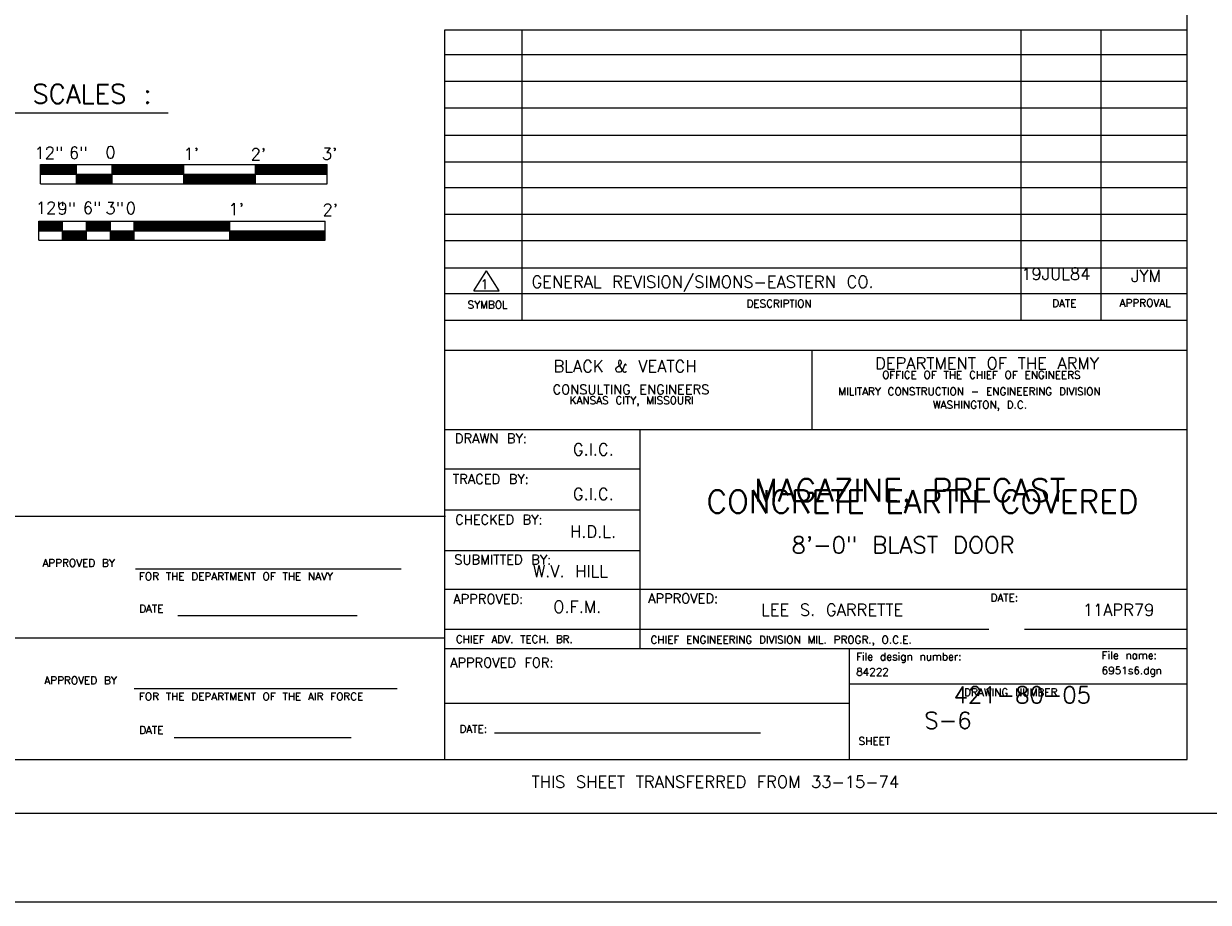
# Model space of a CAD drawing. Extents: x -23 to 2859, y -15 to 3983.
# Tile 21 of 50: x 5 to 18, y -15 to -5. Entities that reach past the tile are written whole.
import ezdxf
from ezdxf.enums import TextEntityAlignment as Align

# ---------------------------------------------------------------- set-up
doc = ezdxf.new("R2010")
doc.units = 0
doc.header["$LTSCALE"] = 25.4
doc.header["$MEASUREMENT"] = 0
for name, color, linetype in [('PAN_RS', 7, 'CONTINUOUS'), ('PAN_TS', 7, 'CONTINUOUS'), ('PAN_WIDTH', 7, 'CONTINUOUS')]:
    doc.layers.add(name, color=color, linetype=linetype)
doc.styles.add('TXT_SHX', font='txt.shx')

# ---------------------------------------------------------------- blocks, each defined once
blk = doc.blocks.new('REVTR3')
at = {"layer": 'PAN_TS', "color": 24, "linetype": 'CONTINUOUS'}
for p, q in [((-0.00143, 0), (-0.00004, 0.00217)), ((0.00134, 0), (-0.00004, 0.00217)), ((-0.00143, 0), (0.00134, 0))]:
    blk.add_line(p, q, dxfattribs=at)

msp = doc.modelspace()

# ---------------------------------------------------------------- linework, layer by layer
at = {"layer": 'PAN_RS', "color": 7, "linetype": 'CONTINUOUS'}
for p, q in [((4.097, -6.325), (6.976, -6.325)), ((5.639, -6.869), (8.639, -6.869)), ((5.639, -7.069), (5.639, -6.869)), ((5.639, -6.874), (6.014, -6.874)), ((5.639, -6.879), (6.014, -6.879)), ((5.639, -6.884), (6.014, -6.884)), ((5.639, -6.889), (6.014, -6.889)), ((5.639, -6.894), (6.014, -6.894)), ((5.639, -6.899), (6.014, -6.899)), ((5.639, -6.904), (6.014, -6.904)), ((5.639, -6.909), (6.014, -6.909)), ((5.639, -6.914), (6.014, -6.914)), ((5.639, -6.919), (6.014, -6.919)), ((5.639, -6.924), (6.014, -6.924)), ((5.639, -6.929), (6.014, -6.929)), ((5.639, -6.934), (6.014, -6.934)), ((5.639, -6.939), (6.014, -6.939)), ((5.639, -6.944), (6.014, -6.944)), ((6.014, -7.069), (6.014, -6.869)), ((6.389, -7.069), (6.389, -6.869)), ((6.389, -6.874), (7.139, -6.874)), ((6.389, -6.879), (7.139, -6.879)), ((6.389, -6.884), (7.139, -6.884)), ((6.389, -6.889), (7.139, -6.889)), ((6.389, -6.894), (7.139, -6.894)), ((6.389, -6.899), (7.139, -6.899)), ((6.389, -6.904), (7.139, -6.904)), ((6.389, -6.909), (7.139, -6.909)), ((6.389, -6.914), (7.139, -6.914)), ((6.389, -6.919), (7.139, -6.919)), ((6.389, -6.924), (7.139, -6.924)), ((6.389, -6.929), (7.139, -6.929)), ((6.389, -6.934), (7.139, -6.934)), ((6.389, -6.939), (7.139, -6.939)), ((6.389, -6.944), (7.139, -6.944)), ((7.139, -7.069), (7.139, -6.869)), ((7.889, -7.069), (7.889, -6.869)), ((7.889, -6.874), (8.639, -6.874)), ((7.889, -6.879), (8.639, -6.879)), ((7.889, -6.884), (8.639, -6.884)), ((7.889, -6.889), (8.639, -6.889)), ((7.889, -6.894), (8.639, -6.894)), ((7.889, -6.899), (8.639, -6.899)), ((7.889, -6.904), (8.639, -6.904)), ((7.889, -6.909), (8.639, -6.909)), ((7.889, -6.914), (8.639, -6.914)), ((7.889, -6.919), (8.639, -6.919)), ((7.889, -6.924), (8.639, -6.924)), ((7.889, -6.929), (8.639, -6.929)), ((7.889, -6.934), (8.639, -6.934)), ((7.889, -6.939), (8.639, -6.939)), ((7.889, -6.944), (8.639, -6.944)), ((8.639, -7.069), (8.639, -6.869)), ((5.639, -6.949), (6.014, -6.949)), ((5.639, -6.954), (6.014, -6.954)), ((5.639, -6.959), (6.014, -6.959)), ((5.639, -6.964), (6.014, -6.964)), ((5.639, -6.969), (8.639, -6.969)), ((6.014, -6.974), (6.389, -6.974)), ((6.014, -6.979), (6.389, -6.979)), ((6.014, -6.984), (6.389, -6.984)), ((6.014, -6.989), (6.389, -6.989)), ((6.014, -6.994), (6.389, -6.994)), ((6.014, -6.999), (6.389, -6.999)), ((6.014, -7.004), (6.389, -7.004)), ((6.014, -7.009), (6.389, -7.009)), ((6.014, -7.014), (6.389, -7.014)), ((6.014, -7.019), (6.389, -7.019)), ((6.014, -7.024), (6.389, -7.024)), ((6.014, -7.029), (6.389, -7.029)), ((6.014, -7.034), (6.389, -7.034)), ((6.014, -7.039), (6.389, -7.039)), ((6.014, -7.044), (6.389, -7.044)), ((6.014, -7.049), (6.389, -7.049)), ((6.014, -7.054), (6.389, -7.054)), ((6.014, -7.059), (6.389, -7.059)), ((6.014, -7.064), (6.389, -7.064)), ((6.389, -6.949), (7.139, -6.949)), ((6.389, -6.954), (7.139, -6.954)), ((6.389, -6.959), (7.139, -6.959)), ((6.389, -6.964), (7.139, -6.964)), ((7.139, -6.974), (7.889, -6.974)), ((7.139, -6.979), (7.889, -6.979)), ((7.139, -6.984), (7.889, -6.984)), ((7.139, -6.989), (7.889, -6.989)), ((7.139, -6.994), (7.889, -6.994)), ((7.139, -6.999), (7.889, -6.999)), ((7.139, -7.004), (7.889, -7.004)), ((7.139, -7.009), (7.889, -7.009)), ((7.139, -7.014), (7.889, -7.014)), ((7.139, -7.019), (7.889, -7.019)), ((7.139, -7.024), (7.889, -7.024)), ((7.139, -7.029), (7.889, -7.029)), ((7.139, -7.034), (7.889, -7.034)), ((7.139, -7.039), (7.889, -7.039)), ((7.139, -7.044), (7.889, -7.044)), ((7.139, -7.049), (7.889, -7.049)), ((7.139, -7.054), (7.889, -7.054)), ((7.139, -7.059), (7.889, -7.059)), ((7.139, -7.064), (7.889, -7.064)), ((7.889, -6.949), (8.639, -6.949)), ((7.889, -6.954), (8.639, -6.954)), ((7.889, -6.959), (8.639, -6.959)), ((7.889, -6.964), (8.639, -6.964)), ((5.639, -7.069), (8.639, -7.069))]:
    msp.add_line(p, q, dxfattribs=at)
at = {"layer": 'PAN_TS', "color": 7, "linetype": 'CONTINUOUS'}
for p, q in [((17.641, -13.099), (17.641, 13.774)), ((9.873, -13.099), (9.873, -5.459)), ((9.873, -5.459), (17.641, -5.459)), ((10.681, -8.496), (10.681, -5.459)), ((15.904, -8.496), (15.904, -5.459)), ((16.742, -8.496), (16.742, -5.459)), ((9.873, -5.716), (17.641, -5.716)), ((9.873, -5.996), (17.641, -5.996)), ((9.873, -6.274), (17.641, -6.274)), ((9.873, -6.559), (17.641, -6.559)), ((9.873, -6.839), (17.641, -6.839)), ((9.873, -7.11), (17.641, -7.11)), ((9.873, -7.388), (17.641, -7.388)), ((9.873, -7.665), (17.641, -7.665)), ((9.873, -7.95), (17.641, -7.95)), ((9.873, -8.219), (17.641, -8.219)), ((9.873, -8.496), (17.641, -8.496)), ((9.873, -8.813), (17.641, -8.813)), ((13.717, -9.644), (13.717, -8.813)), ((9.873, -9.644), (17.641, -9.644)), ((11.915, -11.936), (11.915, -9.644)), ((9.873, -10.056), (11.915, -10.056)), ((9.873, -10.484), (11.915, -10.484)), ((5.354, -10.551), (9.88, -10.551)), ((9.873, -10.91), (11.915, -10.91)), ((6.634, -11.101), (9.415, -11.101)), ((9.873, -11.314), (17.641, -11.314)), ((7.075, -11.591), (8.952, -11.591)), ((9.873, -11.733), (15.567, -11.733)), ((15.941, -11.733), (17.641, -11.733)), ((2.57, -11.824), (9.873, -11.824)), ((9.873, -11.936), (17.641, -11.936)), ((14.107, -13.099), (14.107, -11.936)), ((6.618, -12.355), (9.372, -12.355)), ((14.107, -12.305), (17.641, -12.305)), ((9.873, -12.508), (14.107, -12.508)), ((7.039, -12.868), (8.892, -12.868)), ((10.391, -12.819), (13.177, -12.819)), ((-20.601, -13.099), (17.641, -13.099)), ((-21.867, -13.661), (18.371, -13.661)), ((19.246, -14.593), (-22.754, -14.593))]:
    msp.add_line(p, q, dxfattribs=at)
at = {"layer": 'PAN_WIDTH', "color": 7, "linetype": 'CONTINUOUS'}
for p, q in [((5.62, -7.461), (8.62, -7.461)), ((5.62, -7.661), (5.62, -7.461)), ((5.62, -7.466), (5.87, -7.466)), ((5.62, -7.471), (5.87, -7.471)), ((5.62, -7.476), (5.87, -7.476)), ((5.62, -7.481), (5.87, -7.481)), ((5.62, -7.486), (5.87, -7.486)), ((5.62, -7.491), (5.87, -7.491)), ((5.62, -7.496), (5.87, -7.496)), ((5.62, -7.501), (5.87, -7.501)), ((5.62, -7.506), (5.87, -7.506)), ((5.62, -7.511), (5.87, -7.511)), ((5.62, -7.516), (5.87, -7.516)), ((5.62, -7.521), (5.87, -7.521)), ((5.62, -7.526), (5.87, -7.526)), ((5.62, -7.531), (5.87, -7.531)), ((5.62, -7.536), (5.87, -7.536)), ((5.62, -7.541), (5.87, -7.541)), ((5.62, -7.546), (5.87, -7.546)), ((5.62, -7.551), (5.87, -7.551)), ((5.62, -7.556), (5.87, -7.556)), ((5.62, -7.561), (8.62, -7.561)), ((5.87, -7.661), (5.87, -7.461)), ((6.12, -7.661), (6.12, -7.461)), ((6.12, -7.466), (6.37, -7.466)), ((6.12, -7.471), (6.37, -7.471)), ((6.12, -7.476), (6.37, -7.476)), ((6.12, -7.481), (6.37, -7.481)), ((6.12, -7.486), (6.37, -7.486)), ((6.12, -7.491), (6.37, -7.491)), ((6.12, -7.496), (6.37, -7.496)), ((6.12, -7.501), (6.37, -7.501)), ((6.12, -7.506), (6.37, -7.506)), ((6.12, -7.511), (6.37, -7.511)), ((6.12, -7.516), (6.37, -7.516)), ((6.12, -7.521), (6.37, -7.521)), ((6.12, -7.526), (6.37, -7.526)), ((6.12, -7.531), (6.37, -7.531)), ((6.12, -7.536), (6.37, -7.536)), ((6.12, -7.541), (6.37, -7.541)), ((6.12, -7.546), (6.37, -7.546)), ((6.12, -7.551), (6.37, -7.551)), ((6.12, -7.556), (6.37, -7.556)), ((6.37, -7.661), (6.37, -7.461)), ((6.62, -7.661), (6.62, -7.461)), ((6.62, -7.466), (7.62, -7.466)), ((6.62, -7.471), (7.62, -7.471)), ((6.62, -7.476), (7.62, -7.476)), ((6.62, -7.481), (7.62, -7.481)), ((6.62, -7.486), (7.62, -7.486)), ((6.62, -7.491), (7.62, -7.491)), ((6.62, -7.496), (7.62, -7.496)), ((6.62, -7.501), (7.62, -7.501)), ((6.62, -7.506), (7.62, -7.506)), ((6.62, -7.511), (7.62, -7.511)), ((6.62, -7.516), (7.62, -7.516)), ((6.62, -7.521), (7.62, -7.521)), ((6.62, -7.526), (7.62, -7.526)), ((6.62, -7.531), (7.62, -7.531)), ((6.62, -7.536), (7.62, -7.536)), ((6.62, -7.541), (7.62, -7.541)), ((6.62, -7.546), (7.62, -7.546)), ((6.62, -7.551), (7.62, -7.551)), ((6.62, -7.556), (7.62, -7.556)), ((7.62, -7.661), (7.62, -7.461)), ((8.62, -7.661), (8.62, -7.461)), ((5.62, -7.661), (8.62, -7.661)), ((5.87, -7.566), (6.12, -7.566)), ((5.87, -7.571), (6.12, -7.571)), ((5.87, -7.576), (6.12, -7.576)), ((5.87, -7.581), (6.12, -7.581)), ((5.87, -7.586), (6.12, -7.586)), ((5.87, -7.591), (6.12, -7.591)), ((5.87, -7.596), (6.12, -7.596)), ((5.87, -7.601), (6.12, -7.601)), ((5.87, -7.606), (6.12, -7.606)), ((5.87, -7.611), (6.12, -7.611)), ((5.87, -7.616), (6.12, -7.616)), ((5.87, -7.621), (6.12, -7.621)), ((5.87, -7.626), (6.12, -7.626)), ((5.87, -7.631), (6.12, -7.631)), ((5.87, -7.636), (6.12, -7.636)), ((5.87, -7.641), (6.12, -7.641)), ((5.87, -7.646), (6.12, -7.646)), ((5.87, -7.651), (6.12, -7.651)), ((5.87, -7.656), (6.12, -7.656)), ((6.37, -7.566), (6.62, -7.566)), ((6.37, -7.571), (6.62, -7.571)), ((6.37, -7.576), (6.62, -7.576)), ((6.37, -7.581), (6.62, -7.581)), ((6.37, -7.586), (6.62, -7.586)), ((6.37, -7.591), (6.62, -7.591)), ((6.37, -7.596), (6.62, -7.596)), ((6.37, -7.601), (6.62, -7.601)), ((6.37, -7.606), (6.62, -7.606)), ((6.37, -7.611), (6.62, -7.611)), ((6.37, -7.616), (6.62, -7.616)), ((6.37, -7.621), (6.62, -7.621)), ((6.37, -7.626), (6.62, -7.626)), ((6.37, -7.631), (6.62, -7.631)), ((6.37, -7.636), (6.62, -7.636)), ((6.37, -7.641), (6.62, -7.641)), ((6.37, -7.646), (6.62, -7.646)), ((6.37, -7.651), (6.62, -7.651)), ((6.37, -7.656), (6.62, -7.656)), ((7.62, -7.566), (8.62, -7.566)), ((7.62, -7.571), (8.62, -7.571)), ((7.62, -7.576), (8.62, -7.576)), ((7.62, -7.581), (8.62, -7.581)), ((7.62, -7.586), (8.62, -7.586)), ((7.62, -7.591), (8.62, -7.591)), ((7.62, -7.596), (8.62, -7.596)), ((7.62, -7.601), (8.62, -7.601)), ((7.62, -7.606), (8.62, -7.606)), ((7.62, -7.611), (8.62, -7.611)), ((7.62, -7.616), (8.62, -7.616)), ((7.62, -7.621), (8.62, -7.621)), ((7.62, -7.626), (8.62, -7.626)), ((7.62, -7.631), (8.62, -7.631)), ((7.62, -7.636), (8.62, -7.636)), ((7.62, -7.641), (8.62, -7.641)), ((7.62, -7.646), (8.62, -7.646)), ((7.62, -7.651), (8.62, -7.651)), ((7.62, -7.656), (8.62, -7.656))]:
    msp.add_line(p, q, dxfattribs=at)

# ---------------------------------------------------------------- block references
at = {"layer": 'PAN_TS', "linetype": 'CONTINUOUS', "xscale": 96, "yscale": 96, "zscale": 96}
msp.add_blockref('REVTR3', (10.312, -8.191), dxfattribs=at)

# ---------------------------------------------------------------- texts
at = {"layer": 'PAN_RS', "color": 7, "linetype": 'CONTINUOUS', "style": 'TXT_SHX'}
msp.add_text('GRAPHIC SCALES :', height=0.19999, dxfattribs=at).set_placement((4.243, -6.229))
for s, p in [('12"', (5.726, -6.808)), ('6"', (6.033, -6.808)), ('0', (6.372, -6.803)), ("1'", (7.215, -6.818)), ("2'", (7.919, -6.823)), ("3'", (8.664, -6.818)), ('12"', (5.74, -7.383)), ('6"', (6.178, -7.385)), ('0', (6.585, -7.387)), ("1'", (7.686, -7.399)), ("2'", (8.672, -7.404))]:
    msp.add_text(s, height=0.125, dxfattribs=at).set_placement(p, align=Align.CENTER)
at = {"layer": 'PAN_TS', "color": 7, "linetype": 'CONTINUOUS', "style": 'TXT_SHX'}
for s, height, p in [('GENERAL REVISION/SIMONS-EASTERN CO.', 0.125, (10.779, -8.159)), ('DRAWN BY:', 0.1, (9.977, -9.786)), ('TRACED BY:', 0.1, (9.954, -10.211)), ('CHECKED BY:', 0.09999, (9.979, -10.636)), ('APPROVED BY', 0.08, (5.659, -11.079)), ('SUBMITTED BY:', 0.09999, (9.97, -11.055)), ('FOR THE DEPARTMENT OF THE NAVY', 0.08, (6.67, -11.22)), ('APPROVED:', 0.1, (9.96, -11.467)), ('APPROVED:', 0.1, (11.999, -11.461)), ('DATE:', 0.08, (15.584, -11.442)), ('DATE', 0.08, (6.671, -11.558)), ('CHIEF ADV. TECH. BR.', 0.08, (9.986, -11.878)), ('CHIEF ENGINEERING DIVISION MIL. PROGR., O.C.E. ', 0.08, (12.024, -11.884)), ('File design number:', 0.08, (14.177, -12.06)), ('File name:', 0.08, (16.747, -12.046)), ('APPROVED FOR:', 0.09999, (9.926, -12.133)), ('84222     ', 0.08, (14.177, -12.22)), ('6951s6.dgn', 0.08, (16.747, -12.206)), ('APPROVED BY', 0.08, (5.679, -12.31)), ('FOR THE DEPARTMENT OF THE AIR FORCE', 0.08, (6.67, -12.478)), ('DRAWING NUMBER', 0.08, (15.307, -12.434)), ('DATE', 0.08, (6.671, -12.83)), ('DATE:', 0.08, (10.025, -12.817)), ('SHEET', 0.08, (14.203, -12.945)), ('THIS SHEET TRANSFERRED FROM 33-15-74', 0.125, (10.779, -13.394))]:
    msp.add_text(s, height=height, dxfattribs=at).set_placement(p)
for s, height, p in [('19JUL84', 0.125, (16.268, -8.076)), ('JYM', 0.125, (17.211, -8.097)), ('1', 0.1, (10.286, -8.172)), ('SYMBOL', 0.08, (10.319, -8.376)), ('DESCRIPTION', 0.08, (13.37, -8.364)), ('DATE', 0.08, (16.356, -8.36)), ('APPROVAL', 0.08, (17.203, -8.357)), ('BLACK & VEATCH', 0.125, (11.758, -9.043)), ('DEPARTMENT OF THE ARMY', 0.125, (15.547, -9.012)), ('OFFICE OF THE CHIEF OF ENGINEERS', 0.08, (15.488, -9.111)), ('CONSULTING ENGINEERS', 0.09999, (11.82, -9.273)), ('KANSAS CITY, MISSOURI', 0.08, (11.827, -9.377)), ('MILITARY CONSTRUCTION - ENGINEERING DIVISION', 0.08, (15.363, -9.284)), ('WASHINGTON, D.C.', 0.08, (15.473, -9.424)), ('G.I.C.', 0.125, (11.426, -9.913)), ('MAGAZINE, PRECAST', 0.24, (14.74, -10.398)), ('G.I.C.', 0.125, (11.426, -10.38)), ('CONCRETE EARTH COVERED', 0.24, (14.872, -10.517)), ('H.D.L.', 0.125, (11.423, -10.774)), ('8\'-0" BLAST DOOR', 0.175, (14.669, -10.939)), ('W.V. HILL', 0.125, (11.186, -11.189)), ('O.F.M.', 0.125, (11.258, -11.562)), ('LEE S. GARRETTE', 0.125, (13.926, -11.593)), ('11APR79', 0.125, (16.924, -11.593)), ('421-80-05', 0.175, (15.917, -12.509)), ('   S-6', 0.175, (14.885, -12.776))]:
    msp.add_text(s, height=height, dxfattribs=at).set_placement(p, align=Align.CENTER)
at = {"layer": 'PAN_WIDTH', "color": 7, "linetype": 'CONTINUOUS', "style": 'TXT_SHX'}
for s, p in [('9"', (5.912, -7.391)), ('3"', (6.415, -7.387))]:
    msp.add_text(s, height=0.125, dxfattribs=at).set_placement(p, align=Align.CENTER)

doc.saveas('drawing.dxf')
